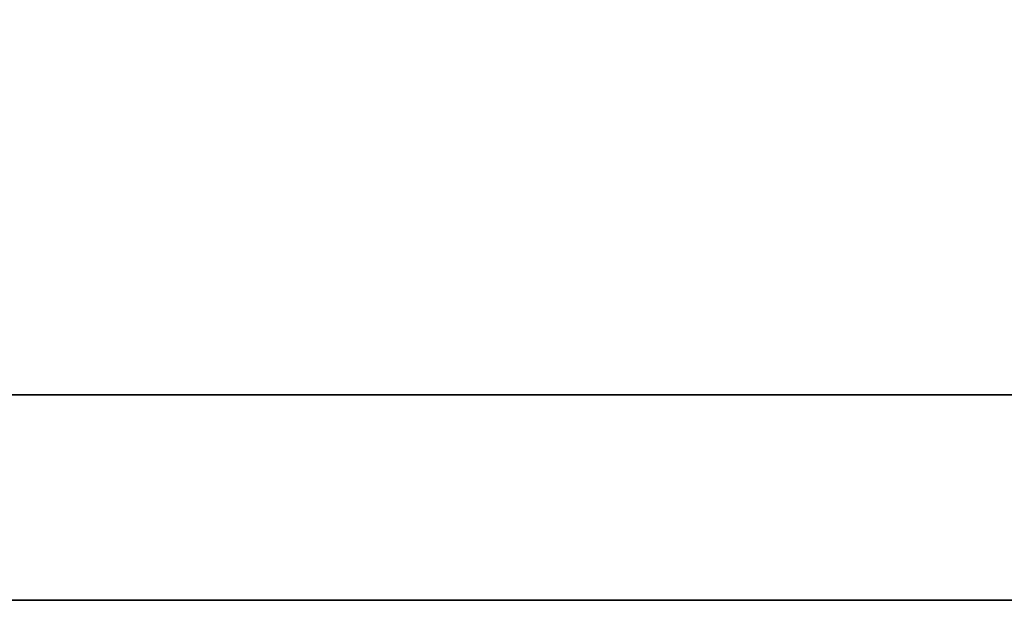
# Model space of a CAD drawing. Extents: x 30 to 228, y 66 to 165.
# Tile 14 of 54: x 197.724 to 198.23, y 115.644 to 115.943. Entities that reach past the tile are written whole.
import ezdxf

# ---------------------------------------------------------------- set-up
doc = ezdxf.new("R2010")
doc.units = 0
doc.header["$LTSCALE"] = 3
doc.header["$MEASUREMENT"] = 0
doc.layers.add('DIM', color=4, linetype='CONTINUOUS')
doc.layers.add('layer 1', color=7, linetype='CONTINUOUS')

# ---------------------------------------------------------------- blocks, each defined once
blk = doc.blocks.new('TBI MOTION logo(完整正式版)')
at = {"layer": 'layer 1', "color": 22, "lineweight": 35}
blk.add_open_spline([(75.90875, -9.47875), (75.90875, -9.47875), (75.90875, -12.28625), (75.90875, -12.28625), (75.90875, -12.28625), (75.90875, -12.28625), (75.90875, -12.47875), (75.90875, -12.47875), (75.90875, -12.47875), (75.90875, -12.47875), (75.71625, -12.47875), (75.71625, -12.47875), (75.71625, -12.47875), (75.71625, -12.47875), (-88.32875, -12.47875), (-88.32875, -12.47875), (-88.32875, -12.47875), (-88.32875, -12.47875), (-88.32875, -13.29375), (-88.32875, -13.29375), (-88.32875, -13.29375), (-88.32875, -13.29375), (82.89125, -13.29375), (82.89125, -13.29375), (82.89125, -13.29375), (82.89125, -13.29375), (75.90875, -9.47875), (75.90875, -9.47875)], degree=3, knots=[0, 0, 0, 0, 0.1428571, 0.1428571, 0.1428571, 0.1428572, 0.2857143, 0.2857143, 0.2857143, 0.2857143, 0.4285714, 0.4285714, 0.4285714, 0.4285714, 0.5714286, 0.5714286, 0.5714286, 0.5714286, 0.7142857, 0.7142857, 0.7142857, 0.7142857, 0.8571429, 0.8571429, 0.8571429, 0.8571429, 1, 1, 1, 1], dxfattribs=at)

msp = doc.modelspace()

# ---------------------------------------------------------------- block references
at = {"layer": 'DIM', "xscale": 0.1296000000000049, "yscale": 0.1296000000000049, "zscale": 0.1296000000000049}
msp.add_blockref('TBI MOTION logo(完整正式版)', (195.19184, 117.367), dxfattribs=at)

doc.saveas('drawing.dxf')
